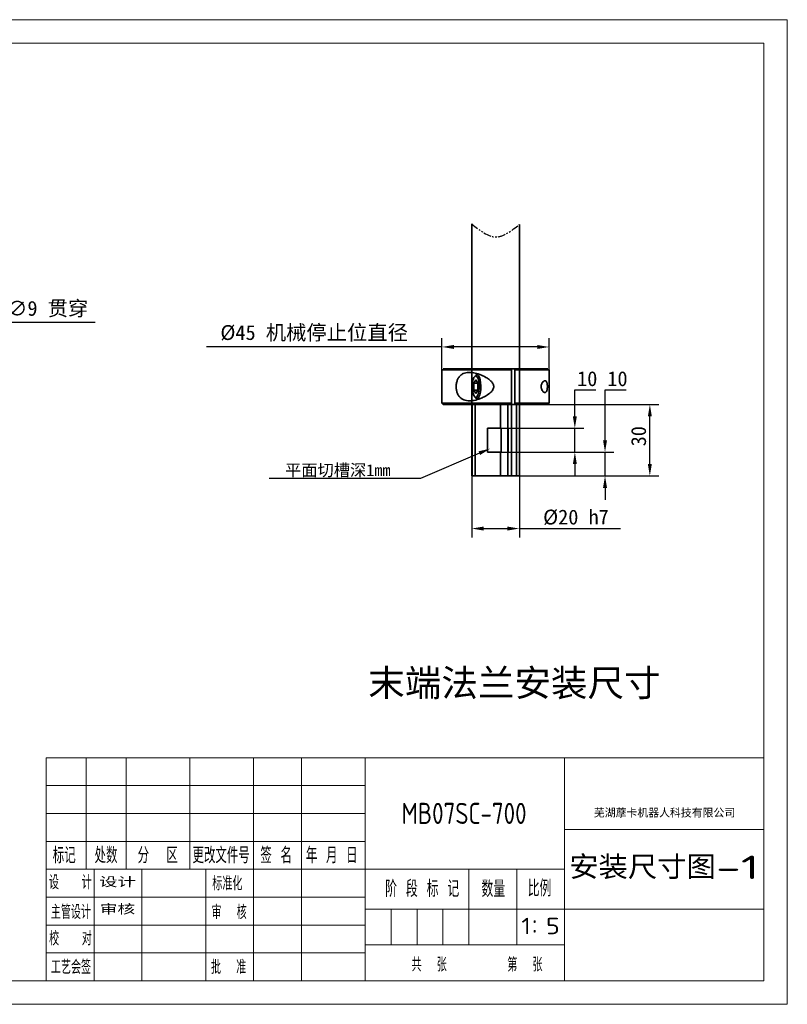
# Model space of a CAD drawing. Header units: millimetres. Extents: x -16 to 4241, y 0 to 4344.
# Tile 15 of 23: x 3596 to 4241, y 0 to 827. Entities that reach past the tile are written whole.
import ezdxf
from ezdxf import colors
from ezdxf.entities.mleader import LeaderData, LeaderLine
from ezdxf.enums import TextEntityAlignment as Align
from ezdxf.math import Vec2, Vec3

# ---------------------------------------------------------------- set-up
doc = ezdxf.new("R2010")
doc.units = ezdxf.units.MM
doc.header["$PDSIZE"] = -1
doc.linetypes.add('PHANTOM', pattern=[12.7, 6.35, -1.27, 1.27, -1.27, 1.27, -1.27])
for name, color, linetype, lineweight in [('1轮廓实线层', 7, 'Continuous', 18), ('2细线层', 4, 'Continuous', 13), ('6文字层', 3, 'Continuous', 13), ('L2', 6, 'Continuous', 13), ('图框层', 7, 'Continuous', 18)]:
    doc.layers.add(name, color=color, linetype=linetype, lineweight=lineweight)
doc.styles.add('PC_TEXTSTYLE', font='ISOCP.SHX', dxfattribs={"width": 0.707, "bigfont": 'GBCBIG.SHX'})
doc.styles.add('仿宋体', font='txt')
doc.styles.add('标准汉字', font='gbenor.shx', dxfattribs={"bigfont": 'gbcbig.shx'})
doc.dimstyles.new('1比2 放大', dxfattribs={"dimscale": 5, "dimtxt": 2.5, "dimasz": 2, "dimexe": 1.5, "dimexo": 0.625, "dimtad": 1, "dimtoh": 1, "dimdec": 1, "dimlfac": 0.5, "dimtxsty": 'Standard', "dimcen": 2.5, "dimclrd": 1, "dimclre": 1, "dimadec": 0, "dimazin": 0, "dimtfac": 1, "dimtdec": 1, "dimtmove": 0, "dimatfit": 3, "dimfxl": 1, "dimarcsym": 0})
doc.dimstyles.new('副本 1比1', dxfattribs={"dimscale": 5, "dimtxt": 2.5, "dimasz": 2, "dimexe": 1.5, "dimexo": 0.625, "dimtad": 1, "dimtoh": 1, "dimdec": 1, "dimtxsty": 'Standard', "dimcen": 2.5, "dimclrd": 1, "dimclre": 1, "dimadec": 0, "dimazin": 0, "dimtfac": 1, "dimtdec": 1, "dimtmove": 0, "dimatfit": 3, "dimfxl": 1, "dimarcsym": 0})

# ---------------------------------------------------------------- blocks, each defined once
blk = doc.blocks.new('ZwmFrameMain_1_A4^_^无分区图框^_^landscape')
at = {"layer": '1轮廓实线层'}
for p, q in [((0, 0), (0, 200)), ((267, 200), (0, 200)), ((267, 200), (267, 0)), ((0, 0), (267, 0))]:
    blk.add_line(p, q, dxfattribs=at)
at = {"layer": '2细线层'}
for p, q in [((-25, -5), (-25, 205)), ((272, 205), (-25, 205)), ((272, 205), (272, -5)), ((-25, -5), (272, -5))]:
    blk.add_line(p, q, dxfattribs=at)
blk = doc.blocks.new('*D132')
at = {"color": 1, "lineweight": -2, "transparency": 16777216}
for p, q in [((3559.7, 572.45), (3545.36, 559.87)), ((3659.69, 572.45), (3559.7, 572.45)), ((3531.07, 547.35), (3537.84, 553.28)), ((3523.55, 540.76), (3516.03, 534.17))]:
    blk.add_line(p, q, dxfattribs=at)
at = {"color": 1, "transparency": 16777216}
for points in [[(3544.26, 561.13), (3546.46, 558.62), (3537.84, 553.28)], [(3522.45, 542.01), (3524.65, 539.5), (3531.07, 547.35)]]:
    blk.add_solid(points, dxfattribs=at)
at = {"layer": 'Defpoints', "color": 0, "transparency": 16777216}
for p in [(3531.07, 547.35), (3537.84, 553.28)]:
    blk.add_point(p, dxfattribs=at)
at = {"color": 0, "transparency": 16777216, "insert": (3611.26, 583.78), "char_height": 12.5, "attachment_point": 5}
blk.add_mtext('4-∅9 {\\fSimSun|b0|i0|c134|p2;贯穿}', dxfattribs=at)
blk = doc.blocks.new('2')
at = {"color": 7, "linetype": 'Continuous', "lineweight": 35}
for p, q in [((7.39, 8.28), (-21.11, 8.28)), ((7.55, 7.78), (7.39, 8.28)), ((8.8, 8.28), (7.39, 8.28)), ((8.8, 8.28), (8.97, 7.78)), ((22.89, 8.28), (8.8, 8.28)), ((-21.61, 7.78), (-21.61, -6.22)), ((7.55, 7.78), (-21.61, 7.78)), ((7.55, -6.22), (7.55, 7.78)), ((23.39, 7.78), (8.97, 7.78)), ((8.97, 7.78), (8.97, -6.22)), ((23.39, -6.22), (23.39, 7.78)), ((-7.42, 3.66), (-8.24, 2.22)), ((-8.24, -0.67), (-8.24, 2.22)), ((-6.6, 2.22), (-8.24, 2.22)), ((-6.6, 2.22), (-7.42, 3.66)), ((-6.6, -0.67), (-6.6, 2.22)), ((-8.24, -0.67), (-7.42, -2.11)), ((-6.6, -0.67), (-8.24, -0.67)), ((-7.93, -3.44), (-7.52, -3.91)), ((-7.42, -2.11), (-6.6, -0.67)), ((-21.61, -6.22), (-21.11, -6.72)), ((7.55, -6.22), (-21.61, -6.22)), ((7.39, -6.72), (-21.11, -6.72)), ((-9.11, -6.72), (-9.11, -36.72)), ((-8.9, -36.72), (-8.9, -6.72)), ((-7.67, -6.72), (-7.67, -36.72)), ((-6.95, -4.22), (-5.59, -4.22)), ((2.92, -16.72), (2.92, -6.72)), ((6.05, -6.72), (6.05, -16.72)), ((7.39, -6.72), (7.55, -6.22)), ((8.8, -6.72), (7.39, -6.72)), ((7.54, -36.72), (7.54, -6.72)), ((8.97, -6.22), (8.8, -6.72)), ((22.89, -6.72), (8.8, -6.72)), ((23.39, -6.22), (8.97, -6.22)), ((9.64, -6.72), (9.64, -36.72)), ((10.89, -36.72), (10.89, -6.72)), ((22.89, -6.72), (23.39, -6.22)), ((-2.44, -16.72), (-2.44, -26.72)), ((2.92, -16.72), (-2.44, -16.72)), ((2.92, -16.72), (3.21, -16.72)), ((3.21, -16.72), (3.21, -26.72)), ((5.98, -16.72), (6.05, -16.72)), ((5.98, -26.72), (5.98, -16.72)), ((6.22, -16.72), (6.05, -16.72)), ((6.22, -26.72), (6.22, -16.72)), ((2.92, -26.72), (-2.44, -26.72)), ((2.92, -36.72), (2.92, -26.72)), ((2.92, -26.72), (3.21, -26.72)), ((5.98, -26.72), (6.05, -26.72)), ((6.05, -26.72), (6.05, -36.72)), ((6.22, -26.72), (6.05, -26.72)), ((-8.9, -36.72), (-9.11, -36.72)), ((-7.67, -36.72), (-8.9, -36.72)), ((2.92, -36.72), (-7.67, -36.72)), ((6.05, -36.72), (2.92, -36.72)), ((7.54, -36.72), (6.05, -36.72)), ((9.64, -36.72), (7.54, -36.72)), ((10.89, -36.72), (9.64, -36.72))]:
    blk.add_line(p, q, dxfattribs=at)
at = {"color": 7, "linetype": 'Continuous', "lineweight": 35, "flags": 128}
for points in [[(-7.42, -3.72), (-7.84, -3.54), (-8.22, -3.01), (-8.54, -2.17), (-8.76, -1.09), (-8.88, 0.14), (-8.88, 1.42), (-8.76, 2.65), (-8.54, 3.72), (-8.22, 4.56), (-7.84, 5.09), (-7.42, 5.28), (-7.01, 5.09), (-6.62, 4.56), (-6.31, 3.72), (-6.08, 2.65), (-5.96, 1.42), (-5.96, 0.14), (-6.08, -1.09), (-6.31, -2.17), (-6.62, -3.01), (-7.01, -3.54), (-7.42, -3.72)], [(-7.52, 5.47), (-7.17, 5.73), (-6.73, 5.73), (-6.3, 5.36), (-5.92, 4.66), (-5.61, 3.66), (-5.41, 2.45), (-5.32, 1.12), (-5.35, -0.24), (-5.49, -1.52), (-5.75, -2.64), (-6.1, -3.49), (-6.51, -4.04), (-6.95, -4.22), (-6.95, -4.22)], [(-6.95, -4.22), (-7.39, -4.04), (-7.52, -3.91)]]:
    blk.add_lwpolyline(points, dxfattribs=at)
at = {"color": 7, "linetype": 'Continuous', "lineweight": 35}
for points, knots in [([(-10.04, -5.22), (-10.88, -5.15), (-12.13, -5.04), (-13.54, -4.22), (-14.42, -3.35), (-15.1, -2.2), (-15.52, -0.86), (-15.69, 0.61), (-15.58, 2.08), (-15.22, 3.46), (-14.6, 4.66), (-13.75, 5.61), (-12.39, 6.49), (-10.34, 6.91), (-7.71, 6.59), (-5.06, 5.69), (-2.93, 4.58), (-1.36, 3.42), (-0.5, 2.53), (-0.01, 1.68), (0.18, 0.95), (0.1, 0.2), (-0.29, -0.71), (-1.28, -1.83), (-2.86, -2.97), (-4.99, -4.09), (-7.43, -5), (-9.17, -5.15), (-10.04, -5.22)], [0, 0, 0, 0, 0.062097, 0.093359, 0.124718, 0.155871, 0.187143, 0.218489, 0.249825, 0.281113, 0.312413, 0.343786, 0.375189, 0.437528, 0.49985, 0.56213, 0.624334, 0.655587, 0.686979, 0.702746, 0.718486, 0.734212, 0.750002, 0.781379, 0.828367, 0.875161, 0.937542, 1, 1, 1, 1]), ([(21.65, -1.68), (21.5, -1.65), (21.19, -1.6), (20.7, -1.17), (20.32, -0.59), (20.1, 0.04), (20.01, 0.6), (20.03, 1.18), (20.16, 1.71), (20.35, 2.15), (20.64, 2.63), (21.05, 3.04), (21.52, 3.27), (21.95, 3.22), (22.25, 2.9), (22.44, 2.45), (22.55, 2.03), (22.62, 1.52), (22.65, 0.96), (22.65, 0.38), (22.6, -0.17), (22.51, -0.65), (22.35, -1.17), (22.07, -1.6), (21.79, -1.65), (21.65, -1.68)], [0, 0, 0, 0, 0.0622201, 0.1246204, 0.1870099, 0.2183866, 0.2496674, 0.2809342, 0.3123027, 0.3436735, 0.3748914, 0.4372548, 0.4996429, 0.5619238, 0.6242712, 0.6555027, 0.6868848, 0.718247, 0.7494467, 0.780767, 0.8121595, 0.8435805, 0.8749935, 0.9374912, 1, 1, 1, 1])]:
    blk.add_open_spline(points, degree=3, knots=knots, dxfattribs=at)
blk = doc.blocks.new('*D135')
at = {"color": 1, "lineweight": -2, "transparency": 16777216}
for p, q in [((4015.75, 454.8), (4015.75, 392.03)), ((3975.75, 453.34), (3975.75, 392.03)), ((3985.75, 399.53), (4005.75, 399.53)), ((4015.75, 399.53), (4100.75, 399.53))]:
    blk.add_line(p, q, dxfattribs=at)
at = {"color": 1, "transparency": 16777216}
for points in [[(3985.75, 401.2), (3985.75, 397.87), (3975.75, 399.53)], [(4005.75, 401.2), (4005.75, 397.87), (4015.75, 399.53)]]:
    blk.add_solid(points, dxfattribs=at)
at = {"layer": 'Defpoints', "color": 0, "transparency": 16777216}
for p in [(3975.75, 456.47), (4015.75, 457.93), (4015.75, 399.53)]:
    blk.add_point(p, dxfattribs=at)
at = {"color": 0, "transparency": 16777216, "insert": (4063.25, 408.91), "char_height": 12.5, "attachment_point": 5}
blk.add_mtext('%%C20 h7', dxfattribs=at)
blk = doc.blocks.new('*D136')
at = {"color": 1, "lineweight": -2, "transparency": 16777216}
for p, q in [((3950.75, 513.55), (3950.75, 559.54)), ((4040.75, 510.2), (4040.75, 559.54)), ((3950.75, 552.04), (3753.21, 552.04)), ((4030.75, 552.04), (3960.75, 552.04))]:
    blk.add_line(p, q, dxfattribs=at)
at = {"color": 1, "transparency": 16777216}
for points in [[(3960.75, 553.71), (3960.75, 550.37), (3950.75, 552.04)], [(4030.75, 553.71), (4030.75, 550.37), (4040.75, 552.04)]]:
    blk.add_solid(points, dxfattribs=at)
at = {"layer": 'Defpoints', "color": 0, "transparency": 16777216}
for p in [(3950.75, 552.04), (3950.75, 510.43), (4040.75, 507.07)]:
    blk.add_point(p, dxfattribs=at)
at = {"color": 0, "transparency": 16777216, "insert": (3843.45, 563.48), "char_height": 12.5, "attachment_point": 5}
blk.add_mtext('%%C45 {\\fSimSun|b0|i0|c134|p2;机械停止位直径}', dxfattribs=at)
blk = doc.blocks.new('*D137')
at = {"color": 1, "lineweight": -2, "transparency": 16777216}
for p, q in [((4087.66, 473.72), (4087.66, 515.91)), ((4087.66, 515.91), (4105.37, 515.91)), ((3997.58, 463.72), (4095.16, 463.72)), ((4087.66, 443.72), (4087.66, 463.72)), ((3986.57, 443.72), (4095.16, 443.72)), ((4087.66, 433.72), (4087.66, 423.72))]:
    blk.add_line(p, q, dxfattribs=at)
at = {"color": 1, "transparency": 16777216}
for points in [[(4086, 473.72), (4089.33, 473.72), (4087.66, 463.72)], [(4086, 433.72), (4089.33, 433.72), (4087.66, 443.72)]]:
    blk.add_solid(points, dxfattribs=at)
at = {"layer": 'Defpoints', "color": 0, "transparency": 16777216}
for p in [(3994.45, 463.72), (4087.66, 463.72), (3983.45, 443.72)]:
    blk.add_point(p, dxfattribs=at)
at = {"color": 0, "transparency": 16777216, "insert": (4098.08, 525.28), "char_height": 12.5, "attachment_point": 5}
blk.add_mtext('10', dxfattribs=at)
blk = doc.blocks.new('*D138')
at = {"color": 1, "lineweight": -2, "transparency": 16777216}
for p, q in [((4062.32, 493.72), (4062.32, 515.91)), ((4062.32, 515.91), (4080.03, 515.91)), ((3997.58, 483.72), (4069.82, 483.72)), ((4062.32, 463.72), (4062.32, 483.72)), ((3997.58, 463.72), (4069.82, 463.72)), ((4062.32, 453.72), (4062.32, 443.72))]:
    blk.add_line(p, q, dxfattribs=at)
at = {"color": 1, "transparency": 16777216}
for points in [[(4060.65, 493.72), (4063.98, 493.72), (4062.32, 483.72)], [(4060.65, 453.72), (4063.98, 453.72), (4062.32, 463.72)]]:
    blk.add_solid(points, dxfattribs=at)
at = {"layer": 'Defpoints', "color": 0, "transparency": 16777216}
for p in [(3994.45, 483.72), (4062.32, 483.72), (3994.45, 463.72)]:
    blk.add_point(p, dxfattribs=at)
at = {"color": 0, "transparency": 16777216, "insert": (4072.73, 525.28), "char_height": 12.5, "attachment_point": 5}
blk.add_mtext('10', dxfattribs=at)
blk = doc.blocks.new('*D139')
at = {"color": 1, "lineweight": -2, "transparency": 16777216}
for p, q in [((4028.78, 503.72), (4132.78, 503.72)), ((4125.28, 453.72), (4125.28, 493.72)), ((3992.34, 443.72), (4132.78, 443.72))]:
    blk.add_line(p, q, dxfattribs=at)
at = {"color": 1, "transparency": 16777216}
for points in [[(4123.61, 493.72), (4126.94, 493.72), (4125.28, 503.72)], [(4123.61, 453.72), (4126.94, 453.72), (4125.28, 443.72)]]:
    blk.add_solid(points, dxfattribs=at)
at = {"layer": 'Defpoints', "color": 0, "transparency": 16777216}
for p in [(4025.66, 503.72), (4125.28, 503.72), (3989.21, 443.72)]:
    blk.add_point(p, dxfattribs=at)
at = {"color": 0, "transparency": 16777216, "insert": (4115.9, 477.08), "char_height": 12.5, "attachment_point": 5, "rotation": 90}
blk.add_mtext('30', dxfattribs=at)

msp = doc.modelspace()

# ---------------------------------------------------------------- linework, layer by layer
at = {"lineweight": 35}
for p, q in [((3975.75, 503.72), (3975.75, 655.4)), ((4015.75, 503.72), (4015.75, 654.98))]:
    msp.add_line(p, q, dxfattribs=at)
at = {"color": 3, "linetype": 'PHANTOM'}
msp.add_spline([(3975.75, 655.4), (3996.25, 644.44), (4015.75, 654.98)], degree=3, dxfattribs=at)
at = {"layer": '1轮廓实线层'}
for p, q in [((3618.56, 207.11), (4221, 207.11)), ((3618.56, 19.69), (3618.56, 207.11))]:
    msp.add_line(p, q, dxfattribs=at)
at = {"layer": '2细线层', "color": 6, "linetype": 'Continuous'}
for p, q in [((3652.03, 113.4), (3652.03, 207.11)), ((3685.5, 113.4), (3685.5, 207.11)), ((3739.05, 113.4), (3739.05, 207.11)), ((3792.6, 19.69), (3792.6, 207.11)), ((3792.6, 113.4), (3792.6, 207.11)), ((3832.76, 19.69), (3832.76, 207.11)), ((3886.31, 19.69), (3886.31, 207.11)), ((4053.66, 19.69), (4053.66, 207.11)), ((3618.56, 183.68), (3886.31, 183.68)), ((3618.56, 160.26), (3886.31, 160.26)), ((4053.66, 146.87), (4221, 146.87)), ((3618.56, 136.83), (3886.31, 136.83)), ((3618.56, 113.4), (4053.66, 113.4)), ((3658.73, 19.69), (3658.73, 113.4)), ((3698.89, 19.69), (3698.89, 113.4)), ((3973.33, 49.81), (3973.33, 113.4)), ((4013.49, 49.81), (4013.49, 113.4)), ((3618.56, 89.97), (3886.31, 89.97)), ((3886.31, 79.93), (4221, 79.93)), ((3908.07, 49.81), (3908.07, 79.93)), ((3929.82, 49.81), (3929.82, 79.93)), ((3951.58, 49.81), (3951.58, 79.93)), ((3618.56, 66.54), (3886.31, 66.54)), ((3886.31, 49.81), (4053.66, 49.81)), ((3618.56, 43.12), (3886.31, 43.12))]:
    msp.add_line(p, q, dxfattribs=at)
at = {"layer": 'L2', "linetype": 'Continuous'}
msp.add_line((3752.44, 19.69), (3752.44, 113.4), dxfattribs=at)

# ---------------------------------------------------------------- block references
at = {"xscale": 2, "yscale": 2, "zscale": 2}
msp.add_blockref('2', (3993.97, 517.17), dxfattribs=at)
at = {"layer": '图框层', "xscale": 3.9375, "yscale": 3.9375, "zscale": 3.9375}
msp.add_blockref('ZwmFrameMain_1_A4^_^无分区图框^_^landscape', (3169.69, 19.69), dxfattribs=at)

# ---------------------------------------------------------------- texts
at = {"insert": (3888.83, 281.22), "char_height": 22.5, "attachment_point": 1}
msp.add_mtext_dynamic_manual_height_columns('{\\fSimSun|b0|i0|c134|p2;\\C3;末端法兰安装尺寸}', width=278.2344, gutter_width=21.17, heights=[0], dxfattribs=at)
at = {"layer": '6文字层', "color": 4, "linetype": 'Continuous', "insert": (4137.63, 160.55), "char_height": 6.6937, "width": 184.7138, "attachment_point": 5, "style": '仿宋体'}
msp.add_mtext('芜湖藦卡机器人科技有限公司', dxfattribs=at)
at = {"layer": '6文字层', "color": 6, "style": '标准汉字'}
for s, insert, char_height, width, attachment_point in [('标记', (3633.63, 125.11), 13.387, 38.9911, 5), ('处数', (3668.72, 125.11), 13.387, 38.3217, 5), ('分  区', (3712.13, 125.11), 13.387, 64.1405, 5), ('更改文件号', (3765.36, 125.11), 13.387, 98.0634, 5), ('签 名', (3811.55, 125.11), 13.387, 49.725, 5), ('年 月 日', (3858.24, 125.11), 13.387, 80.2055, 5), ('设   计', (3638.76, 102.45), 11.714, 67.1258, 5), ('标准化', (3770.59, 101.51), 11.714, 51.8347, 5), ('阶 段 标 记', (3903.11, 90.12), 13.781, 101.8287, 7), ('数量', (3983.97, 89.99), 13.781, 33.5315, 7), ('比例', (4022.76, 90.49), 13.781, 31.4815, 7), ('主管设计', (3639.23, 77.51), 11.714, 67.6487, 5), ('审  核', (3772.02, 77.36), 11.714, 55.0979, 5), ('校   对', (3638.89, 55.3), 11.714, 68.0043, 5), ('共  张        第  张', (3925.24, 27.46), 11.7141, 203.6364, 7), ('工艺会签', (3639.3, 31.29), 11.714, 67.9416, 5), ('批  准', (3771.63, 31.29), 11.714, 55.5372, 5)]:
    msp.add_mtext(s, dxfattribs=dict(at, insert=insert, char_height=char_height, width=width, attachment_point=attachment_point))
at = {"layer": '6文字层', "color": 4, "style": 'PC_TEXTSTYLE', "flags": 8}
for tag, text, height, width, p, p2 in [('MB07SC-700', '产品名称或材料标记', 17.719, 0.816973, (3916.81, 151.48), (4021.77, 151.48)), ('安装尺寸图-1', '图样名称', 19.688, 1.727187, (4057.59, 105.18), (4217.06, 105.18))]:
    msp.add_attdef(tag, text=text, height=height, dxfattribs=dict(at, width=width)).set_placement(p, p2, align=Align.FIT)
at = {"layer": '6文字层', "color": 6, "style": 'PC_TEXTSTYLE', "width": 2.681308, "flags": 8}
msp.add_attdef('设计', text=' ', height=8.37, rotation=359.57685, dxfattribs=at).set_placement((3662.88, 98.39), (3693.81, 98.16), align=Align.FIT)
at = {"layer": '6文字层', "color": 6, "style": 'PC_TEXTSTYLE', "flags": 8}
for tag, height, width, p, p2 in [('审核', 8.37, 2.542374, (3663.41, 75.43), (3693.21, 75.43)), ('1：5', 13.78, 1.287735, (4017.43, 58.87), (4049.72, 58.87))]:
    msp.add_attdef(tag, text='', height=height, dxfattribs=dict(at, width=width)).set_placement(p, p2, align=Align.FIT)

# ---------------------------------------------------------------- dimensions: what is measured, and where the dimension line sits
dim = msp.add_diameter_dim_2p(p1=(3531.07, 547.35), p2=(3537.84, 553.28), text='4-<> {\\fSimSun|b0|i0|c134|p2;贯穿}', dimstyle='副本 1比1')
dim.commit()
dim.dimension.update_dxf_attribs({"geometry": '*D132', "text_midpoint": (3611.26, 572.45), "dimtype": 163})
dim = msp.add_linear_dim(base=(3950.75, 552.04), p1=(4040.75, 507.07), p2=(3950.75, 510.43), text='%%C<> {\\fSimSun|b0|i0|c134|p2;机械停止位直径}', dimstyle='1比2 放大')
dim.commit()
dim.dimension.update_dxf_attribs({"geometry": '*D136', "text_midpoint": (3843.45, 552.04), "dimtype": 160})
for base, p1, p2, picture, middle in [((4087.66, 463.72), (3983.45, 443.72), (3994.45, 463.72), '*D137', (4098.08, 515.91)), ((4062.32, 483.72), (3994.45, 463.72), (3994.45, 483.72), '*D138', (4072.73, 515.91)), ((4125.28, 503.72), (3989.21, 443.72), (4025.66, 503.72), '*D139', (4125.28, 477.08))]:
    dim = msp.add_linear_dim(base=base, p1=p1, p2=p2, angle=90, dimstyle='1比2 放大')
    dim.commit()
    dim.dimension.update_dxf_attribs({"geometry": picture, "text_midpoint": middle, "dimtype": 160})
dim = msp.add_linear_dim(base=(4015.75, 399.53), p1=(3975.75, 456.47), p2=(4015.75, 457.93), text='%%C<> h7', dimstyle='1比2 放大')
dim.commit()
dim.dimension.update_dxf_attribs({"geometry": '*D135', "text_midpoint": (4063.25, 408.91)})

# ---------------------------------------------------------------- leaders
ml = msp.add_multileader_mtext('Standard')
ml.set_content('{\\fSimSun|b0|i0|c134|p2;平面切槽深}1mm', color=256)
ml.set_leader_properties(color=1)
ml.build(insert=Vec2(0, 0))
ml.multileader.update_dxf_attribs({"text_right_attachment_type": 6, "dogleg_length": 5, "arrow_head_size": 10})
ctx = ml.context
ctx.base_point, ctx.char_height, ctx.arrow_head_size, ctx.landing_gap_size, ctx.plane_origin = Vec3(3793.27, 447.87), 10, 10, 20, Vec3(3991.38, 466.78)
ctx.right_attachment, ctx.text_align_type = 6, 2
notes = []
notes.append((ctx, [(0, (1, 1, 0), (3932.61, 441.6), (-1, 0), 5, [(0, [(3991.38, 466.78)], 0, [])])]))
ctx.mtext.insert, ctx.mtext.alignment, ctx.mtext.line_spacing_factor, ctx.mtext.line_spacing_style, ctx.mtext.flow_direction = Vec3(3907.61, 453.6), 3, 2, 2, 5
for ctx, leaders in notes:
    for number, flags, end, landing, length, lines in leaders:
        leader = LeaderData()
        leader.index, (leader.has_last_leader_line, leader.has_dogleg_vector, leader.attachment_direction) = number, flags
        leader.last_leader_point, leader.dogleg_vector, leader.dogleg_length = Vec3(end), Vec3(landing), length
        for number, points, colour, breaks in lines:
            line = LeaderLine()
            line.index, line.vertices, line.color, line.breaks = number, Vec3.list(points), colors.encode_raw_color(colour), breaks
            leader.lines.append(line)
        ctx.leaders.append(leader)

doc.saveas('drawing.dxf')
